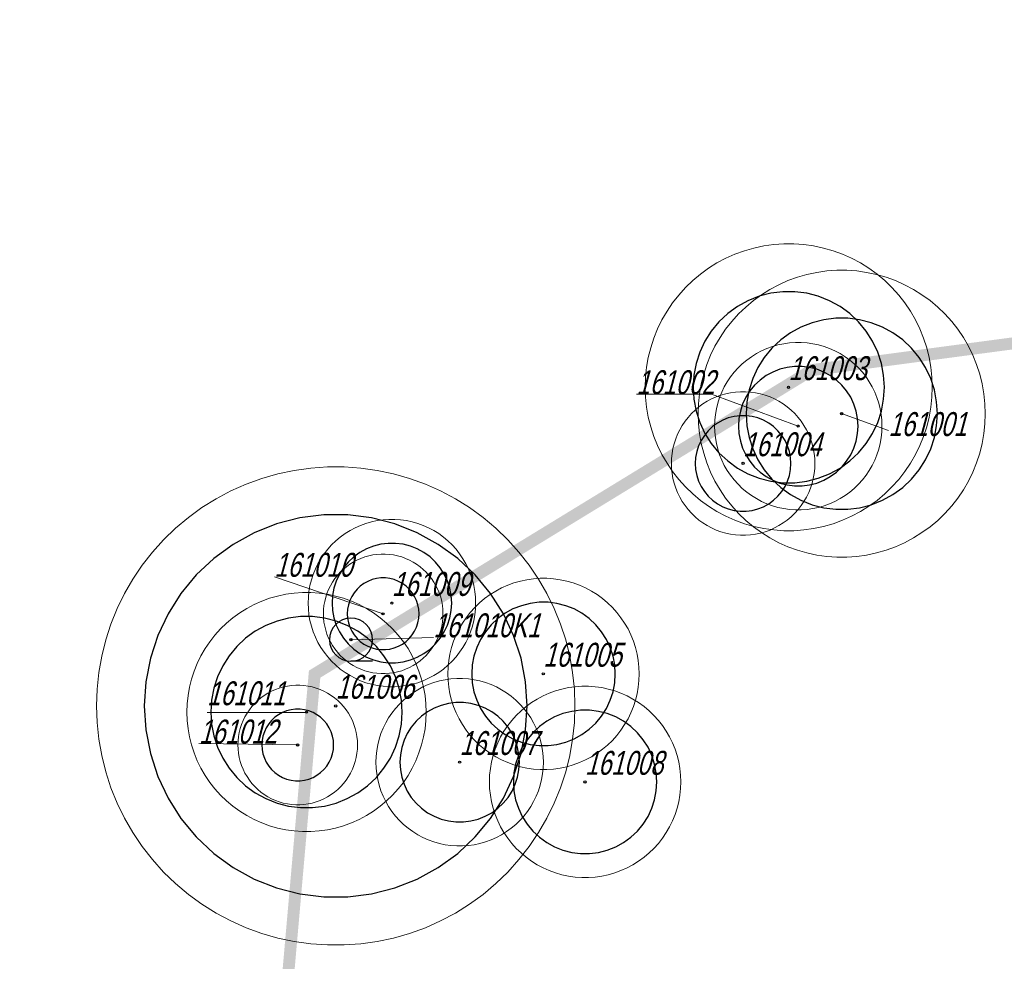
# Model space of a CAD drawing. Header units: metres. Extents: x 7419449 to 7420144, y 5549519 to 5549653.
# Tile 40 of 67: x 7419450 to 7419491, y 5549605 to 5549645. Entities that reach past the tile are written whole.
import ezdxf
from ezdxf.enums import TextEntityAlignment as Align
from ezdxf.lldxf.tags import DXFTag

# ---------------------------------------------------------------- set-up
doc = ezdxf.new("R2010")
doc.units = ezdxf.units.M
doc.layers.add('_4_GRANICA_OPRACOWANIA', color=146, linetype='2', lineweight=53, transparency=0.2)
doc.layers.add('_4_korony', color=7, linetype='Continuous', lineweight=25, true_color=0x7aa300)
for name, color, linetype, lineweight in [('_4_krzewy istniejące', 86, 'Continuous', 30), ('_4_NUMERY_PIKIET', 7, 'Continuous', 15), ('_4_SOD', 30, 'Continuous', 20)]:
    doc.layers.add(name, color=color, linetype=linetype, lineweight=lineweight)
doc.layers.add('_4_PUNKT_INWENTARYZACYJNY', color=7, linetype='Continuous')
doc.styles.add('STANDARD-Working1250', font='arial.ttf', dxfattribs={"height": 2.5})
tags = doc.linetypes.add('2', pattern=[0.9, 0.6, -0.3]).pattern_tags.tags
tags[6:7] = [DXFTag(74, 4), DXFTag(75, 0), DXFTag(340, '0'), DXFTag(46, 1.0), DXFTag(50, 0.0), DXFTag(44, 0.0), DXFTag(45, 0.0)]
tags[4:5] = [DXFTag(74, 4), DXFTag(75, 0), DXFTag(340, '0'), DXFTag(46, 1.0), DXFTag(50, 0.0), DXFTag(44, 0.0), DXFTag(45, 0.0)]

# ---------------------------------------------------------------- blocks, each defined once
blk = doc.blocks.new('A$C38776EB9')
at = {"linetype": 'Continuous', "transparency": 33554623}
blk.add_line((-0.525, -0.525), (0, -0.525), dxfattribs=at)
blk.add_circle((0, 0), 0.525, dxfattribs=at)

msp = doc.modelspace()

# ---------------------------------------------------------------- linework, layer by layer
at = {"layer": '_4_GRANICA_OPRACOWANIA', "lineweight": 30, "ltscale": 3, "const_width": 0.5}
msp.add_lwpolyline([(7419450.062, 5549530.83), (7419458.91, 5549530.45), (7419461.94, 5549530.29), (7419468.08, 5549529.97), (7419483.43, 5549529.18), (7419523.94, 5549526.59), (7419538.19, 5549526.4), (7419548.95, 5549525.8), (7419576.9, 5549524.47), (7419583.97, 5549584.15), (7419584.48, 5549588.54), (7419590.93, 5549644.33), (7419562.5, 5549640.55), (7419487.71, 5549630.61), (7419482.9, 5549629.97), (7419478.25, 5549627.12), (7419462.12, 5549617.26), (7419459.99, 5549593.07), (7419450.09, 5549531.19)], close=True, dxfattribs=at)
at = {"layer": '_4_korony', "linetype": 'Continuous', "flags": 128}
for points in [[(7419485.938, 5549629.253), (7419485.906, 5549629.754), (7419485.812, 5549630.248), (7419485.657, 5549630.725), (7419485.443, 5549631.18), (7419485.174, 5549631.604), (7419484.854, 5549631.991), (7419484.488, 5549632.335), (7419484.081, 5549632.63), (7419483.641, 5549632.872), (7419483.174, 5549633.057), (7419482.688, 5549633.182), (7419482.189, 5549633.245), (7419481.687, 5549633.245), (7419481.188, 5549633.182), (7419480.702, 5549633.057), (7419480.235, 5549632.872), (7419479.795, 5549632.63), (7419479.388, 5549632.335), (7419479.022, 5549631.991), (7419478.702, 5549631.604), (7419478.433, 5549631.18), (7419478.219, 5549630.725), (7419478.064, 5549630.248), (7419477.97, 5549629.754), (7419477.938, 5549629.253), (7419477.97, 5549628.752), (7419478.064, 5549628.258), (7419478.219, 5549627.781), (7419478.433, 5549627.326), (7419478.702, 5549626.902), (7419479.022, 5549626.515), (7419479.388, 5549626.171), (7419479.795, 5549625.876), (7419480.235, 5549625.634), (7419480.702, 5549625.449), (7419481.188, 5549625.324), (7419481.687, 5549625.261), (7419482.189, 5549625.261), (7419482.688, 5549625.324), (7419483.174, 5549625.449), (7419483.641, 5549625.634), (7419484.081, 5549625.876), (7419484.488, 5549626.171), (7419484.854, 5549626.515), (7419485.174, 5549626.902), (7419485.443, 5549627.326), (7419485.657, 5549627.781), (7419485.812, 5549628.258), (7419485.906, 5549628.752)], [(7419488.153, 5549628.148), (7419488.121, 5549628.649), (7419488.027, 5549629.143), (7419487.872, 5549629.62), (7419487.658, 5549630.075), (7419487.389, 5549630.499), (7419487.069, 5549630.886), (7419486.703, 5549631.23), (7419486.296, 5549631.525), (7419485.856, 5549631.767), (7419485.389, 5549631.952), (7419484.903, 5549632.077), (7419484.404, 5549632.14), (7419483.902, 5549632.14), (7419483.403, 5549632.077), (7419482.917, 5549631.952), (7419482.45, 5549631.767), (7419482.01, 5549631.525), (7419481.603, 5549631.23), (7419481.237, 5549630.886), (7419480.917, 5549630.499), (7419480.648, 5549630.075), (7419480.434, 5549629.62), (7419480.279, 5549629.143), (7419480.185, 5549628.649), (7419480.153, 5549628.148), (7419480.185, 5549627.647), (7419480.279, 5549627.153), (7419480.434, 5549626.676), (7419480.648, 5549626.221), (7419480.917, 5549625.797), (7419481.237, 5549625.41), (7419481.603, 5549625.066), (7419482.01, 5549624.771), (7419482.45, 5549624.529), (7419482.917, 5549624.344), (7419483.403, 5549624.219), (7419483.902, 5549624.156), (7419484.404, 5549624.156), (7419484.903, 5549624.219), (7419485.389, 5549624.344), (7419485.856, 5549624.529), (7419486.296, 5549624.771), (7419486.703, 5549625.066), (7419487.069, 5549625.41), (7419487.389, 5549625.797), (7419487.658, 5549626.221), (7419487.872, 5549626.676), (7419488.027, 5549627.153), (7419488.121, 5549627.647)], [(7419484.836, 5549627.628), (7419484.816, 5549627.941), (7419484.757, 5549628.25), (7419484.66, 5549628.548), (7419484.527, 5549628.832), (7419484.359, 5549629.097), (7419484.158, 5549629.339), (7419483.93, 5549629.554), (7419483.676, 5549629.739), (7419483.4, 5549629.89), (7419483.109, 5549630.006), (7419482.804, 5549630.084), (7419482.493, 5549630.123), (7419482.179, 5549630.123), (7419481.868, 5549630.084), (7419481.563, 5549630.006), (7419481.272, 5549629.89), (7419480.996, 5549629.739), (7419480.742, 5549629.554), (7419480.514, 5549629.339), (7419480.313, 5549629.097), (7419480.145, 5549628.832), (7419480.012, 5549628.548), (7419479.915, 5549628.25), (7419479.856, 5549627.941), (7419479.836, 5549627.628), (7419479.856, 5549627.315), (7419479.915, 5549627.006), (7419480.012, 5549626.708), (7419480.145, 5549626.424), (7419480.313, 5549626.159), (7419480.514, 5549625.917), (7419480.742, 5549625.702), (7419480.996, 5549625.517), (7419481.272, 5549625.366), (7419481.563, 5549625.25), (7419481.868, 5549625.172), (7419482.179, 5549625.133), (7419482.493, 5549625.133), (7419482.804, 5549625.172), (7419483.109, 5549625.25), (7419483.4, 5549625.366), (7419483.676, 5549625.517), (7419483.93, 5549625.702), (7419484.158, 5549625.917), (7419484.359, 5549626.159), (7419484.527, 5549626.424), (7419484.66, 5549626.708), (7419484.757, 5549627.006), (7419484.816, 5549627.315)], [(7419482.031, 5549626.067), (7419482.015, 5549626.318), (7419481.968, 5549626.564), (7419481.891, 5549626.803), (7419481.784, 5549627.031), (7419481.649, 5549627.243), (7419481.489, 5549627.436), (7419481.306, 5549627.608), (7419481.103, 5549627.756), (7419480.883, 5549627.877), (7419480.649, 5549627.969), (7419480.406, 5549628.032), (7419480.157, 5549628.063), (7419479.905, 5549628.063), (7419479.656, 5549628.032), (7419479.413, 5549627.969), (7419479.179, 5549627.877), (7419478.959, 5549627.756), (7419478.756, 5549627.608), (7419478.573, 5549627.436), (7419478.413, 5549627.243), (7419478.278, 5549627.031), (7419478.171, 5549626.803), (7419478.094, 5549626.564), (7419478.047, 5549626.318), (7419478.031, 5549626.067), (7419478.047, 5549625.816), (7419478.094, 5549625.57), (7419478.171, 5549625.331), (7419478.278, 5549625.103), (7419478.413, 5549624.891), (7419478.573, 5549624.698), (7419478.756, 5549624.526), (7419478.959, 5549624.378), (7419479.179, 5549624.257), (7419479.413, 5549624.165), (7419479.656, 5549624.102), (7419479.905, 5549624.071), (7419480.157, 5549624.071), (7419480.406, 5549624.102), (7419480.649, 5549624.165), (7419480.883, 5549624.257), (7419481.103, 5549624.378), (7419481.306, 5549624.526), (7419481.489, 5549624.698), (7419481.649, 5549624.891), (7419481.784, 5549625.103), (7419481.891, 5549625.331), (7419481.968, 5549625.57), (7419482.015, 5549625.816)], [(7419471.002, 5549615.931), (7419470.939, 5549616.934), (7419470.751, 5549617.921), (7419470.44, 5549618.876), (7419470.012, 5549619.785), (7419469.474, 5549620.633), (7419468.834, 5549621.407), (7419468.101, 5549622.095), (7419467.289, 5549622.686), (7419466.408, 5549623.17), (7419465.474, 5549623.539), (7419464.501, 5549623.789), (7419463.504, 5549623.915), (7419462.5, 5549623.915), (7419461.503, 5549623.789), (7419460.53, 5549623.539), (7419459.596, 5549623.17), (7419458.715, 5549622.686), (7419457.903, 5549622.095), (7419457.17, 5549621.407), (7419456.53, 5549620.633), (7419455.992, 5549619.785), (7419455.564, 5549618.876), (7419455.253, 5549617.921), (7419455.065, 5549616.934), (7419455.002, 5549615.931), (7419455.065, 5549614.928), (7419455.253, 5549613.941), (7419455.564, 5549612.986), (7419455.992, 5549612.077), (7419456.53, 5549611.229), (7419457.17, 5549610.455), (7419457.903, 5549609.767), (7419458.715, 5549609.176), (7419459.596, 5549608.692), (7419460.53, 5549608.323), (7419461.503, 5549608.073), (7419462.5, 5549607.947), (7419463.504, 5549607.947), (7419464.501, 5549608.073), (7419465.474, 5549608.323), (7419466.408, 5549608.692), (7419467.289, 5549609.176), (7419468.101, 5549609.767), (7419468.834, 5549610.455), (7419469.474, 5549611.229), (7419470.012, 5549612.077), (7419470.44, 5549612.986), (7419470.751, 5549613.941), (7419470.939, 5549614.928)], [(7419467.849, 5549620.231), (7419467.829, 5549620.544), (7419467.77, 5549620.853), (7419467.673, 5549621.151), (7419467.54, 5549621.435), (7419467.372, 5549621.7), (7419467.171, 5549621.942), (7419466.943, 5549622.157), (7419466.689, 5549622.342), (7419466.413, 5549622.493), (7419466.122, 5549622.609), (7419465.817, 5549622.687), (7419465.506, 5549622.726), (7419465.192, 5549622.726), (7419464.881, 5549622.687), (7419464.576, 5549622.609), (7419464.285, 5549622.493), (7419464.009, 5549622.342), (7419463.755, 5549622.157), (7419463.527, 5549621.942), (7419463.326, 5549621.7), (7419463.158, 5549621.435), (7419463.025, 5549621.151), (7419462.928, 5549620.853), (7419462.869, 5549620.544), (7419462.849, 5549620.231), (7419462.869, 5549619.918), (7419462.928, 5549619.609), (7419463.025, 5549619.311), (7419463.158, 5549619.027), (7419463.326, 5549618.762), (7419463.527, 5549618.52), (7419463.755, 5549618.305), (7419464.009, 5549618.12), (7419464.285, 5549617.969), (7419464.576, 5549617.853), (7419464.881, 5549617.775), (7419465.192, 5549617.736), (7419465.506, 5549617.736), (7419465.817, 5549617.775), (7419466.122, 5549617.853), (7419466.413, 5549617.969), (7419466.689, 5549618.12), (7419466.943, 5549618.305), (7419467.171, 5549618.52), (7419467.372, 5549618.762), (7419467.54, 5549619.027), (7419467.673, 5549619.311), (7419467.77, 5549619.609), (7419467.829, 5549619.918)], [(7419466.486, 5549619.782), (7419466.474, 5549619.97), (7419466.439, 5549620.155), (7419466.381, 5549620.334), (7419466.3, 5549620.505), (7419466.2, 5549620.664), (7419466.079, 5549620.809), (7419465.942, 5549620.938), (7419465.79, 5549621.048), (7419465.625, 5549621.139), (7419465.45, 5549621.209), (7419465.267, 5549621.255), (7419465.08, 5549621.279), (7419464.892, 5549621.279), (7419464.705, 5549621.255), (7419464.522, 5549621.209), (7419464.347, 5549621.139), (7419464.182, 5549621.048), (7419464.03, 5549620.938), (7419463.893, 5549620.809), (7419463.772, 5549620.664), (7419463.672, 5549620.505), (7419463.591, 5549620.334), (7419463.533, 5549620.155), (7419463.498, 5549619.97), (7419463.486, 5549619.782), (7419463.498, 5549619.594), (7419463.533, 5549619.409), (7419463.591, 5549619.23), (7419463.672, 5549619.059), (7419463.772, 5549618.9), (7419463.893, 5549618.755), (7419464.03, 5549618.626), (7419464.182, 5549618.516), (7419464.347, 5549618.425), (7419464.522, 5549618.355), (7419464.705, 5549618.309), (7419464.892, 5549618.285), (7419465.08, 5549618.285), (7419465.267, 5549618.309), (7419465.45, 5549618.355), (7419465.625, 5549618.425), (7419465.79, 5549618.516), (7419465.942, 5549618.626), (7419466.079, 5549618.755), (7419466.2, 5549618.9), (7419466.3, 5549619.059), (7419466.381, 5549619.23), (7419466.439, 5549619.409), (7419466.474, 5549619.594)], [(7419474.688, 5549617.269), (7419474.664, 5549617.645), (7419474.594, 5549618.015), (7419474.477, 5549618.373), (7419474.317, 5549618.714), (7419474.115, 5549619.032), (7419473.875, 5549619.323), (7419473.6, 5549619.581), (7419473.295, 5549619.802), (7419472.965, 5549619.983), (7419472.615, 5549620.122), (7419472.25, 5549620.216), (7419471.876, 5549620.263), (7419471.5, 5549620.263), (7419471.126, 5549620.216), (7419470.761, 5549620.122), (7419470.411, 5549619.983), (7419470.081, 5549619.802), (7419469.776, 5549619.581), (7419469.501, 5549619.323), (7419469.261, 5549619.032), (7419469.059, 5549618.714), (7419468.899, 5549618.373), (7419468.782, 5549618.015), (7419468.712, 5549617.645), (7419468.688, 5549617.269), (7419468.712, 5549616.893), (7419468.782, 5549616.523), (7419468.899, 5549616.165), (7419469.059, 5549615.824), (7419469.261, 5549615.506), (7419469.501, 5549615.215), (7419469.776, 5549614.957), (7419470.081, 5549614.736), (7419470.411, 5549614.555), (7419470.761, 5549614.416), (7419471.126, 5549614.322), (7419471.5, 5549614.275), (7419471.876, 5549614.275), (7419472.25, 5549614.322), (7419472.615, 5549614.416), (7419472.965, 5549614.555), (7419473.295, 5549614.736), (7419473.6, 5549614.957), (7419473.875, 5549615.215), (7419474.115, 5549615.506), (7419474.317, 5549615.824), (7419474.477, 5549616.165), (7419474.594, 5549616.523), (7419474.664, 5549616.893)], [(7419465.784, 5549615.675), (7419465.752, 5549616.176), (7419465.658, 5549616.67), (7419465.503, 5549617.147), (7419465.289, 5549617.602), (7419465.02, 5549618.026), (7419464.7, 5549618.413), (7419464.334, 5549618.757), (7419463.927, 5549619.052), (7419463.487, 5549619.294), (7419463.02, 5549619.479), (7419462.534, 5549619.604), (7419462.035, 5549619.667), (7419461.533, 5549619.667), (7419461.034, 5549619.604), (7419460.548, 5549619.479), (7419460.081, 5549619.294), (7419459.641, 5549619.052), (7419459.234, 5549618.757), (7419458.868, 5549618.413), (7419458.548, 5549618.026), (7419458.279, 5549617.602), (7419458.065, 5549617.147), (7419457.91, 5549616.67), (7419457.816, 5549616.176), (7419457.784, 5549615.675), (7419457.816, 5549615.174), (7419457.91, 5549614.68), (7419458.065, 5549614.203), (7419458.279, 5549613.748), (7419458.548, 5549613.324), (7419458.868, 5549612.937), (7419459.234, 5549612.593), (7419459.641, 5549612.298), (7419460.081, 5549612.056), (7419460.548, 5549611.871), (7419461.034, 5549611.746), (7419461.533, 5549611.683), (7419462.035, 5549611.683), (7419462.534, 5549611.746), (7419463.02, 5549611.871), (7419463.487, 5549612.056), (7419463.927, 5549612.298), (7419464.334, 5549612.593), (7419464.7, 5549612.937), (7419465.02, 5549613.324), (7419465.289, 5549613.748), (7419465.503, 5549614.203), (7419465.658, 5549614.68), (7419465.752, 5549615.174)], [(7419462.915, 5549614.298), (7419462.903, 5549614.486), (7419462.868, 5549614.671), (7419462.81, 5549614.85), (7419462.729, 5549615.021), (7419462.629, 5549615.18), (7419462.508, 5549615.325), (7419462.371, 5549615.454), (7419462.219, 5549615.564), (7419462.054, 5549615.655), (7419461.879, 5549615.725), (7419461.696, 5549615.771), (7419461.509, 5549615.795), (7419461.321, 5549615.795), (7419461.134, 5549615.771), (7419460.951, 5549615.725), (7419460.776, 5549615.655), (7419460.611, 5549615.564), (7419460.459, 5549615.454), (7419460.322, 5549615.325), (7419460.201, 5549615.18), (7419460.101, 5549615.021), (7419460.02, 5549614.85), (7419459.962, 5549614.671), (7419459.927, 5549614.486), (7419459.915, 5549614.298), (7419459.927, 5549614.11), (7419459.962, 5549613.925), (7419460.02, 5549613.746), (7419460.101, 5549613.575), (7419460.201, 5549613.416), (7419460.322, 5549613.271), (7419460.459, 5549613.142), (7419460.611, 5549613.032), (7419460.776, 5549612.941), (7419460.951, 5549612.871), (7419461.134, 5549612.825), (7419461.321, 5549612.801), (7419461.509, 5549612.801), (7419461.696, 5549612.825), (7419461.879, 5549612.871), (7419462.054, 5549612.941), (7419462.219, 5549613.032), (7419462.371, 5549613.142), (7419462.508, 5549613.271), (7419462.629, 5549613.416), (7419462.729, 5549613.575), (7419462.81, 5549613.746), (7419462.868, 5549613.925), (7419462.903, 5549614.11)], [(7419470.683, 5549613.577), (7419470.663, 5549613.89), (7419470.604, 5549614.199), (7419470.507, 5549614.497), (7419470.374, 5549614.781), (7419470.206, 5549615.046), (7419470.005, 5549615.288), (7419469.777, 5549615.503), (7419469.523, 5549615.688), (7419469.247, 5549615.839), (7419468.956, 5549615.955), (7419468.651, 5549616.033), (7419468.34, 5549616.072), (7419468.026, 5549616.072), (7419467.715, 5549616.033), (7419467.41, 5549615.955), (7419467.119, 5549615.839), (7419466.843, 5549615.688), (7419466.589, 5549615.503), (7419466.361, 5549615.288), (7419466.16, 5549615.046), (7419465.992, 5549614.781), (7419465.859, 5549614.497), (7419465.762, 5549614.199), (7419465.703, 5549613.89), (7419465.683, 5549613.577), (7419465.703, 5549613.264), (7419465.762, 5549612.955), (7419465.859, 5549612.657), (7419465.992, 5549612.373), (7419466.16, 5549612.108), (7419466.361, 5549611.866), (7419466.589, 5549611.651), (7419466.843, 5549611.466), (7419467.119, 5549611.315), (7419467.41, 5549611.199), (7419467.715, 5549611.121), (7419468.026, 5549611.082), (7419468.34, 5549611.082), (7419468.651, 5549611.121), (7419468.956, 5549611.199), (7419469.247, 5549611.315), (7419469.523, 5549611.466), (7419469.777, 5549611.651), (7419470.005, 5549611.866), (7419470.206, 5549612.108), (7419470.374, 5549612.373), (7419470.507, 5549612.657), (7419470.604, 5549612.955), (7419470.663, 5549613.264)], [(7419476.427, 5549612.755), (7419476.403, 5549613.131), (7419476.333, 5549613.501), (7419476.216, 5549613.859), (7419476.056, 5549614.2), (7419475.854, 5549614.518), (7419475.614, 5549614.809), (7419475.339, 5549615.067), (7419475.034, 5549615.288), (7419474.704, 5549615.469), (7419474.354, 5549615.608), (7419473.989, 5549615.702), (7419473.615, 5549615.749), (7419473.239, 5549615.749), (7419472.865, 5549615.702), (7419472.5, 5549615.608), (7419472.15, 5549615.469), (7419471.82, 5549615.288), (7419471.515, 5549615.067), (7419471.24, 5549614.809), (7419471, 5549614.518), (7419470.798, 5549614.2), (7419470.638, 5549613.859), (7419470.521, 5549613.501), (7419470.451, 5549613.131), (7419470.427, 5549612.755), (7419470.451, 5549612.379), (7419470.521, 5549612.009), (7419470.638, 5549611.651), (7419470.798, 5549611.31), (7419471, 5549610.992), (7419471.24, 5549610.701), (7419471.515, 5549610.443), (7419471.82, 5549610.222), (7419472.15, 5549610.041), (7419472.5, 5549609.902), (7419472.865, 5549609.808), (7419473.239, 5549609.761), (7419473.615, 5549609.761), (7419473.989, 5549609.808), (7419474.354, 5549609.902), (7419474.704, 5549610.041), (7419475.034, 5549610.222), (7419475.339, 5549610.443), (7419475.614, 5549610.701), (7419475.854, 5549610.992), (7419476.056, 5549611.31), (7419476.216, 5549611.651), (7419476.333, 5549612.009), (7419476.403, 5549612.379)]]:
    msp.add_lwpolyline(points, close=True, dxfattribs=at)
at = {"layer": '_4_NUMERY_PIKIET'}
for points in [[(7419482.33, 5549627.63), (7419478.704, 5549628.967), (7419475.575, 5549628.961)], [(7419484.15, 5549628.15), (7419486.107, 5549627.44)], [(7419464.98, 5549619.78), (7419460.437, 5549621.326)], [(7419463.64, 5549618.7), (7419467.085, 5549618.796)], [(7419461.41, 5549614.3), (7419457.281, 5549614.355)]]:
    msp.add_lwpolyline(points, dxfattribs=at)
at = {"layer": '_4_NUMERY_PIKIET', "elevation": 10.12}
msp.add_lwpolyline([(7419461.78, 5549615.661), (7419457.628, 5549615.66)], dxfattribs=at)
at = {"layer": '_4_PUNKT_INWENTARYZACYJNY'}
for centre in [(7419481.93, 5549629.25), (7419484.15, 5549628.15), (7419482.33, 5549627.63), (7419480.03, 5549626.07), (7419465.35, 5549620.23), (7419464.98, 5549619.78), (7419463.64, 5549618.7), (7419471.68, 5549617.27), (7419463, 5549615.93), (7419461.78, 5549615.67), (7419461.41, 5549614.3), (7419468.18, 5549613.58), (7419473.42, 5549612.75)]:
    msp.add_circle(centre, 0.045, dxfattribs=at)
at = {"layer": '_4_SOD', "flags": 128}
for points in [[(7419487.938, 5549629.253), (7419487.923, 5549629.672), (7419487.88, 5549630.088), (7419487.807, 5549630.5), (7419487.706, 5549630.907), (7419487.576, 5549631.305), (7419487.419, 5549631.693), (7419487.236, 5549632.07), (7419487.026, 5549632.433), (7419486.792, 5549632.78), (7419486.534, 5549633.11), (7419486.254, 5549633.421), (7419485.953, 5549633.712), (7419485.632, 5549633.981), (7419485.293, 5549634.227), (7419484.938, 5549634.449), (7419484.568, 5549634.646), (7419484.186, 5549634.816), (7419483.792, 5549634.959), (7419483.39, 5549635.075), (7419482.98, 5549635.162), (7419482.565, 5549635.22), (7419482.147, 5549635.249), (7419481.729, 5549635.249), (7419481.311, 5549635.22), (7419480.896, 5549635.162), (7419480.486, 5549635.075), (7419480.084, 5549634.959), (7419479.69, 5549634.816), (7419479.308, 5549634.646), (7419478.938, 5549634.449), (7419478.583, 5549634.227), (7419478.244, 5549633.981), (7419477.923, 5549633.712), (7419477.622, 5549633.421), (7419477.342, 5549633.11), (7419477.084, 5549632.78), (7419476.85, 5549632.433), (7419476.64, 5549632.07), (7419476.457, 5549631.693), (7419476.3, 5549631.305), (7419476.17, 5549630.907), (7419476.069, 5549630.5), (7419475.996, 5549630.088), (7419475.953, 5549629.672), (7419475.938, 5549629.253), (7419475.953, 5549628.834), (7419475.996, 5549628.418), (7419476.069, 5549628.006), (7419476.17, 5549627.599), (7419476.3, 5549627.201), (7419476.457, 5549626.813), (7419476.64, 5549626.436), (7419476.85, 5549626.073), (7419477.084, 5549625.726), (7419477.342, 5549625.396), (7419477.622, 5549625.085), (7419477.923, 5549624.794), (7419478.244, 5549624.525), (7419478.583, 5549624.279), (7419478.938, 5549624.057), (7419479.308, 5549623.86), (7419479.69, 5549623.69), (7419480.084, 5549623.547), (7419480.486, 5549623.431), (7419480.896, 5549623.344), (7419481.311, 5549623.286), (7419481.729, 5549623.257), (7419482.147, 5549623.257), (7419482.565, 5549623.286), (7419482.98, 5549623.344), (7419483.39, 5549623.431), (7419483.792, 5549623.547), (7419484.186, 5549623.69), (7419484.568, 5549623.86), (7419484.938, 5549624.057), (7419485.293, 5549624.279), (7419485.632, 5549624.525), (7419485.953, 5549624.794), (7419486.254, 5549625.085), (7419486.534, 5549625.396), (7419486.792, 5549625.726), (7419487.026, 5549626.073), (7419487.236, 5549626.436), (7419487.419, 5549626.813), (7419487.576, 5549627.201), (7419487.706, 5549627.599), (7419487.807, 5549628.006), (7419487.88, 5549628.418), (7419487.923, 5549628.834)], [(7419490.153, 5549628.148), (7419490.138, 5549628.567), (7419490.095, 5549628.983), (7419490.022, 5549629.395), (7419489.921, 5549629.802), (7419489.791, 5549630.2), (7419489.634, 5549630.588), (7419489.451, 5549630.965), (7419489.241, 5549631.328), (7419489.007, 5549631.675), (7419488.749, 5549632.005), (7419488.469, 5549632.316), (7419488.168, 5549632.607), (7419487.847, 5549632.876), (7419487.508, 5549633.122), (7419487.153, 5549633.344), (7419486.783, 5549633.541), (7419486.401, 5549633.711), (7419486.007, 5549633.854), (7419485.605, 5549633.97), (7419485.195, 5549634.057), (7419484.78, 5549634.115), (7419484.362, 5549634.144), (7419483.944, 5549634.144), (7419483.526, 5549634.115), (7419483.111, 5549634.057), (7419482.701, 5549633.97), (7419482.299, 5549633.854), (7419481.905, 5549633.711), (7419481.523, 5549633.541), (7419481.153, 5549633.344), (7419480.798, 5549633.122), (7419480.459, 5549632.876), (7419480.138, 5549632.607), (7419479.837, 5549632.316), (7419479.557, 5549632.005), (7419479.299, 5549631.675), (7419479.065, 5549631.328), (7419478.855, 5549630.965), (7419478.672, 5549630.588), (7419478.515, 5549630.2), (7419478.385, 5549629.802), (7419478.284, 5549629.395), (7419478.211, 5549628.983), (7419478.168, 5549628.567), (7419478.153, 5549628.148), (7419478.168, 5549627.729), (7419478.211, 5549627.313), (7419478.284, 5549626.901), (7419478.385, 5549626.494), (7419478.515, 5549626.096), (7419478.672, 5549625.708), (7419478.855, 5549625.331), (7419479.065, 5549624.968), (7419479.299, 5549624.621), (7419479.557, 5549624.291), (7419479.837, 5549623.98), (7419480.138, 5549623.689), (7419480.459, 5549623.42), (7419480.798, 5549623.174), (7419481.153, 5549622.952), (7419481.523, 5549622.755), (7419481.905, 5549622.585), (7419482.299, 5549622.442), (7419482.701, 5549622.326), (7419483.111, 5549622.239), (7419483.526, 5549622.181), (7419483.944, 5549622.152), (7419484.362, 5549622.152), (7419484.78, 5549622.181), (7419485.195, 5549622.239), (7419485.605, 5549622.326), (7419486.007, 5549622.442), (7419486.401, 5549622.585), (7419486.783, 5549622.755), (7419487.153, 5549622.952), (7419487.508, 5549623.174), (7419487.847, 5549623.42), (7419488.168, 5549623.689), (7419488.469, 5549623.98), (7419488.749, 5549624.291), (7419489.007, 5549624.621), (7419489.241, 5549624.968), (7419489.451, 5549625.331), (7419489.634, 5549625.708), (7419489.791, 5549626.096), (7419489.921, 5549626.494), (7419490.022, 5549626.901), (7419490.095, 5549627.313), (7419490.138, 5549627.729)], [(7419485.836, 5549627.628), (7419485.827, 5549627.872), (7419485.802, 5549628.115), (7419485.76, 5549628.356), (7419485.7, 5549628.593), (7419485.625, 5549628.825), (7419485.533, 5549629.052), (7419485.426, 5549629.271), (7419485.304, 5549629.483), (7419485.168, 5549629.685), (7419485.017, 5549629.878), (7419484.854, 5549630.059), (7419484.678, 5549630.229), (7419484.491, 5549630.386), (7419484.293, 5549630.53), (7419484.086, 5549630.659), (7419483.87, 5549630.774), (7419483.647, 5549630.873), (7419483.418, 5549630.957), (7419483.183, 5549631.024), (7419482.944, 5549631.075), (7419482.702, 5549631.109), (7419482.458, 5549631.126), (7419482.214, 5549631.126), (7419481.97, 5549631.109), (7419481.728, 5549631.075), (7419481.489, 5549631.024), (7419481.254, 5549630.957), (7419481.025, 5549630.873), (7419480.802, 5549630.774), (7419480.586, 5549630.659), (7419480.379, 5549630.53), (7419480.181, 5549630.386), (7419479.994, 5549630.229), (7419479.818, 5549630.059), (7419479.655, 5549629.878), (7419479.504, 5549629.685), (7419479.368, 5549629.483), (7419479.246, 5549629.271), (7419479.139, 5549629.052), (7419479.047, 5549628.825), (7419478.972, 5549628.593), (7419478.912, 5549628.356), (7419478.87, 5549628.115), (7419478.845, 5549627.872), (7419478.836, 5549627.628), (7419478.845, 5549627.384), (7419478.87, 5549627.141), (7419478.912, 5549626.9), (7419478.972, 5549626.663), (7419479.047, 5549626.431), (7419479.139, 5549626.204), (7419479.246, 5549625.985), (7419479.368, 5549625.773), (7419479.504, 5549625.571), (7419479.655, 5549625.378), (7419479.818, 5549625.197), (7419479.994, 5549625.027), (7419480.181, 5549624.87), (7419480.379, 5549624.726), (7419480.586, 5549624.597), (7419480.802, 5549624.482), (7419481.025, 5549624.383), (7419481.254, 5549624.299), (7419481.489, 5549624.232), (7419481.728, 5549624.181), (7419481.97, 5549624.147), (7419482.214, 5549624.13), (7419482.458, 5549624.13), (7419482.702, 5549624.147), (7419482.944, 5549624.181), (7419483.183, 5549624.232), (7419483.418, 5549624.299), (7419483.647, 5549624.383), (7419483.87, 5549624.482), (7419484.086, 5549624.597), (7419484.293, 5549624.726), (7419484.491, 5549624.87), (7419484.678, 5549625.027), (7419484.854, 5549625.197), (7419485.017, 5549625.378), (7419485.168, 5549625.571), (7419485.304, 5549625.773), (7419485.426, 5549625.985), (7419485.533, 5549626.204), (7419485.625, 5549626.431), (7419485.7, 5549626.663), (7419485.76, 5549626.9), (7419485.802, 5549627.141), (7419485.827, 5549627.384)], [(7419483.031, 5549626.067), (7419483.024, 5549626.276), (7419483.002, 5549626.485), (7419482.965, 5549626.691), (7419482.915, 5549626.894), (7419482.85, 5549627.093), (7419482.772, 5549627.287), (7419482.68, 5549627.475), (7419482.575, 5549627.657), (7419482.458, 5549627.83), (7419482.329, 5549627.995), (7419482.189, 5549628.151), (7419482.038, 5549628.296), (7419481.878, 5549628.431), (7419481.709, 5549628.554), (7419481.531, 5549628.665), (7419481.346, 5549628.763), (7419481.155, 5549628.849), (7419480.958, 5549628.92), (7419480.757, 5549628.978), (7419480.552, 5549629.021), (7419480.345, 5549629.051), (7419480.136, 5549629.065), (7419479.926, 5549629.065), (7419479.717, 5549629.051), (7419479.51, 5549629.021), (7419479.305, 5549628.978), (7419479.104, 5549628.92), (7419478.907, 5549628.849), (7419478.716, 5549628.763), (7419478.531, 5549628.665), (7419478.353, 5549628.554), (7419478.184, 5549628.431), (7419478.024, 5549628.296), (7419477.873, 5549628.151), (7419477.733, 5549627.995), (7419477.604, 5549627.83), (7419477.487, 5549627.657), (7419477.382, 5549627.475), (7419477.29, 5549627.287), (7419477.212, 5549627.093), (7419477.147, 5549626.894), (7419477.097, 5549626.691), (7419477.06, 5549626.485), (7419477.038, 5549626.276), (7419477.031, 5549626.067), (7419477.038, 5549625.858), (7419477.06, 5549625.649), (7419477.097, 5549625.443), (7419477.147, 5549625.24), (7419477.212, 5549625.041), (7419477.29, 5549624.847), (7419477.382, 5549624.659), (7419477.487, 5549624.477), (7419477.604, 5549624.304), (7419477.733, 5549624.139), (7419477.873, 5549623.983), (7419478.024, 5549623.838), (7419478.184, 5549623.703), (7419478.353, 5549623.58), (7419478.531, 5549623.469), (7419478.716, 5549623.371), (7419478.907, 5549623.285), (7419479.104, 5549623.214), (7419479.305, 5549623.156), (7419479.51, 5549623.113), (7419479.717, 5549623.083), (7419479.926, 5549623.069), (7419480.136, 5549623.069), (7419480.345, 5549623.083), (7419480.552, 5549623.113), (7419480.757, 5549623.156), (7419480.958, 5549623.214), (7419481.155, 5549623.285), (7419481.346, 5549623.371), (7419481.531, 5549623.469), (7419481.709, 5549623.58), (7419481.878, 5549623.703), (7419482.038, 5549623.838), (7419482.189, 5549623.983), (7419482.329, 5549624.139), (7419482.458, 5549624.304), (7419482.575, 5549624.477), (7419482.68, 5549624.659), (7419482.772, 5549624.847), (7419482.85, 5549625.041), (7419482.915, 5549625.24), (7419482.965, 5549625.443), (7419483.002, 5549625.649), (7419483.024, 5549625.858)], [(7419473.002, 5549615.931), (7419472.978, 5549616.629), (7419472.905, 5549617.323), (7419472.783, 5549618.01), (7419472.615, 5549618.687), (7419472.399, 5549619.351), (7419472.137, 5549619.998), (7419471.831, 5549620.626), (7419471.482, 5549621.23), (7419471.092, 5549621.809), (7419470.662, 5549622.359), (7419470.195, 5549622.878), (7419469.693, 5549623.362), (7419469.159, 5549623.811), (7419468.594, 5549624.221), (7419468.002, 5549624.591), (7419467.386, 5549624.919), (7419466.748, 5549625.203), (7419466.092, 5549625.442), (7419465.421, 5549625.634), (7419464.738, 5549625.779), (7419464.047, 5549625.876), (7419463.351, 5549625.925), (7419462.653, 5549625.925), (7419461.957, 5549625.876), (7419461.266, 5549625.779), (7419460.583, 5549625.634), (7419459.912, 5549625.442), (7419459.256, 5549625.203), (7419458.618, 5549624.919), (7419458.002, 5549624.591), (7419457.41, 5549624.221), (7419456.845, 5549623.811), (7419456.311, 5549623.362), (7419455.809, 5549622.878), (7419455.342, 5549622.359), (7419454.912, 5549621.809), (7419454.522, 5549621.23), (7419454.173, 5549620.626), (7419453.867, 5549619.998), (7419453.605, 5549619.351), (7419453.389, 5549618.687), (7419453.221, 5549618.01), (7419453.099, 5549617.323), (7419453.026, 5549616.629), (7419453.002, 5549615.931), (7419453.026, 5549615.233), (7419453.099, 5549614.539), (7419453.221, 5549613.852), (7419453.389, 5549613.175), (7419453.605, 5549612.511), (7419453.867, 5549611.864), (7419454.173, 5549611.236), (7419454.522, 5549610.632), (7419454.912, 5549610.053), (7419455.342, 5549609.503), (7419455.809, 5549608.984), (7419456.311, 5549608.5), (7419456.845, 5549608.051), (7419457.41, 5549607.641), (7419458.002, 5549607.271), (7419458.618, 5549606.943), (7419459.256, 5549606.659), (7419459.912, 5549606.42), (7419460.583, 5549606.228), (7419461.266, 5549606.083), (7419461.957, 5549605.986), (7419462.653, 5549605.937), (7419463.351, 5549605.937), (7419464.047, 5549605.986), (7419464.738, 5549606.083), (7419465.421, 5549606.228), (7419466.092, 5549606.42), (7419466.748, 5549606.659), (7419467.386, 5549606.943), (7419468.002, 5549607.271), (7419468.594, 5549607.641), (7419469.159, 5549608.051), (7419469.693, 5549608.5), (7419470.195, 5549608.984), (7419470.662, 5549609.503), (7419471.092, 5549610.053), (7419471.482, 5549610.632), (7419471.831, 5549611.236), (7419472.137, 5549611.864), (7419472.399, 5549612.511), (7419472.615, 5549613.175), (7419472.783, 5549613.852), (7419472.905, 5549614.539), (7419472.978, 5549615.233)], [(7419468.849, 5549620.231), (7419468.84, 5549620.475), (7419468.815, 5549620.718), (7419468.773, 5549620.959), (7419468.713, 5549621.196), (7419468.638, 5549621.428), (7419468.546, 5549621.655), (7419468.439, 5549621.874), (7419468.317, 5549622.086), (7419468.181, 5549622.288), (7419468.03, 5549622.481), (7419467.867, 5549622.662), (7419467.691, 5549622.832), (7419467.504, 5549622.989), (7419467.306, 5549623.133), (7419467.099, 5549623.262), (7419466.883, 5549623.377), (7419466.66, 5549623.476), (7419466.431, 5549623.56), (7419466.196, 5549623.627), (7419465.957, 5549623.678), (7419465.715, 5549623.712), (7419465.471, 5549623.729), (7419465.227, 5549623.729), (7419464.983, 5549623.712), (7419464.741, 5549623.678), (7419464.502, 5549623.627), (7419464.267, 5549623.56), (7419464.038, 5549623.476), (7419463.815, 5549623.377), (7419463.599, 5549623.262), (7419463.392, 5549623.133), (7419463.194, 5549622.989), (7419463.007, 5549622.832), (7419462.831, 5549622.662), (7419462.668, 5549622.481), (7419462.517, 5549622.288), (7419462.381, 5549622.086), (7419462.259, 5549621.874), (7419462.152, 5549621.655), (7419462.06, 5549621.428), (7419461.985, 5549621.196), (7419461.925, 5549620.959), (7419461.883, 5549620.718), (7419461.858, 5549620.475), (7419461.849, 5549620.231), (7419461.858, 5549619.987), (7419461.883, 5549619.744), (7419461.925, 5549619.503), (7419461.985, 5549619.266), (7419462.06, 5549619.034), (7419462.152, 5549618.807), (7419462.259, 5549618.588), (7419462.381, 5549618.376), (7419462.517, 5549618.174), (7419462.668, 5549617.981), (7419462.831, 5549617.8), (7419463.007, 5549617.63), (7419463.194, 5549617.473), (7419463.392, 5549617.329), (7419463.599, 5549617.2), (7419463.815, 5549617.085), (7419464.038, 5549616.986), (7419464.267, 5549616.902), (7419464.502, 5549616.835), (7419464.741, 5549616.784), (7419464.983, 5549616.75), (7419465.227, 5549616.733), (7419465.471, 5549616.733), (7419465.715, 5549616.75), (7419465.957, 5549616.784), (7419466.196, 5549616.835), (7419466.431, 5549616.902), (7419466.66, 5549616.986), (7419466.883, 5549617.085), (7419467.099, 5549617.2), (7419467.306, 5549617.329), (7419467.504, 5549617.473), (7419467.691, 5549617.63), (7419467.867, 5549617.8), (7419468.03, 5549617.981), (7419468.181, 5549618.174), (7419468.317, 5549618.376), (7419468.439, 5549618.588), (7419468.546, 5549618.807), (7419468.638, 5549619.034), (7419468.713, 5549619.266), (7419468.773, 5549619.503), (7419468.815, 5549619.744), (7419468.84, 5549619.987)], [(7419467.486, 5549619.782), (7419467.48, 5549619.956), (7419467.462, 5549620.13), (7419467.431, 5549620.302), (7419467.389, 5549620.471), (7419467.335, 5549620.637), (7419467.27, 5549620.799), (7419467.193, 5549620.956), (7419467.106, 5549621.107), (7419467.009, 5549621.251), (7419466.901, 5549621.389), (7419466.784, 5549621.519), (7419466.659, 5549621.64), (7419466.525, 5549621.752), (7419466.384, 5549621.855), (7419466.236, 5549621.947), (7419466.082, 5549622.029), (7419465.923, 5549622.1), (7419465.759, 5549622.16), (7419465.591, 5549622.208), (7419465.42, 5549622.244), (7419465.247, 5549622.268), (7419465.073, 5549622.28), (7419464.899, 5549622.28), (7419464.725, 5549622.268), (7419464.552, 5549622.244), (7419464.381, 5549622.208), (7419464.213, 5549622.16), (7419464.049, 5549622.1), (7419463.89, 5549622.029), (7419463.736, 5549621.947), (7419463.588, 5549621.855), (7419463.447, 5549621.752), (7419463.313, 5549621.64), (7419463.188, 5549621.519), (7419463.071, 5549621.389), (7419462.963, 5549621.251), (7419462.866, 5549621.107), (7419462.779, 5549620.956), (7419462.702, 5549620.799), (7419462.637, 5549620.637), (7419462.583, 5549620.471), (7419462.541, 5549620.302), (7419462.51, 5549620.13), (7419462.492, 5549619.956), (7419462.486, 5549619.782), (7419462.492, 5549619.608), (7419462.51, 5549619.434), (7419462.541, 5549619.262), (7419462.583, 5549619.093), (7419462.637, 5549618.927), (7419462.702, 5549618.765), (7419462.779, 5549618.608), (7419462.866, 5549618.457), (7419462.963, 5549618.313), (7419463.071, 5549618.175), (7419463.188, 5549618.045), (7419463.313, 5549617.924), (7419463.447, 5549617.812), (7419463.588, 5549617.709), (7419463.736, 5549617.617), (7419463.89, 5549617.535), (7419464.049, 5549617.464), (7419464.213, 5549617.404), (7419464.381, 5549617.356), (7419464.552, 5549617.32), (7419464.725, 5549617.296), (7419464.899, 5549617.284), (7419465.073, 5549617.284), (7419465.247, 5549617.296), (7419465.42, 5549617.32), (7419465.591, 5549617.356), (7419465.759, 5549617.404), (7419465.923, 5549617.464), (7419466.082, 5549617.535), (7419466.236, 5549617.617), (7419466.384, 5549617.709), (7419466.525, 5549617.812), (7419466.659, 5549617.924), (7419466.784, 5549618.045), (7419466.901, 5549618.175), (7419467.009, 5549618.313), (7419467.106, 5549618.457), (7419467.193, 5549618.608), (7419467.27, 5549618.765), (7419467.335, 5549618.927), (7419467.389, 5549619.093), (7419467.431, 5549619.262), (7419467.462, 5549619.434), (7419467.48, 5549619.608)], [(7419475.688, 5549617.269), (7419475.678, 5549617.548), (7419475.649, 5549617.826), (7419475.601, 5549618.101), (7419475.533, 5549618.372), (7419475.447, 5549618.637), (7419475.342, 5549618.896), (7419475.22, 5549619.147), (7419475.08, 5549619.389), (7419474.924, 5549619.62), (7419474.752, 5549619.84), (7419474.565, 5549620.048), (7419474.365, 5549620.242), (7419474.151, 5549620.421), (7419473.925, 5549620.585), (7419473.688, 5549620.733), (7419473.441, 5549620.864), (7419473.186, 5549620.978), (7419472.924, 5549621.073), (7419472.656, 5549621.15), (7419472.383, 5549621.208), (7419472.106, 5549621.247), (7419471.828, 5549621.267), (7419471.548, 5549621.267), (7419471.27, 5549621.247), (7419470.993, 5549621.208), (7419470.72, 5549621.15), (7419470.452, 5549621.073), (7419470.19, 5549620.978), (7419469.935, 5549620.864), (7419469.688, 5549620.733), (7419469.451, 5549620.585), (7419469.225, 5549620.421), (7419469.011, 5549620.242), (7419468.811, 5549620.048), (7419468.624, 5549619.84), (7419468.452, 5549619.62), (7419468.296, 5549619.389), (7419468.156, 5549619.147), (7419468.034, 5549618.896), (7419467.929, 5549618.637), (7419467.843, 5549618.372), (7419467.775, 5549618.101), (7419467.727, 5549617.826), (7419467.698, 5549617.548), (7419467.688, 5549617.269), (7419467.698, 5549616.99), (7419467.727, 5549616.712), (7419467.775, 5549616.437), (7419467.843, 5549616.166), (7419467.929, 5549615.901), (7419468.034, 5549615.642), (7419468.156, 5549615.391), (7419468.296, 5549615.149), (7419468.452, 5549614.918), (7419468.624, 5549614.698), (7419468.811, 5549614.49), (7419469.011, 5549614.296), (7419469.225, 5549614.117), (7419469.451, 5549613.953), (7419469.688, 5549613.805), (7419469.935, 5549613.674), (7419470.19, 5549613.56), (7419470.452, 5549613.465), (7419470.72, 5549613.388), (7419470.993, 5549613.33), (7419471.27, 5549613.291), (7419471.548, 5549613.271), (7419471.828, 5549613.271), (7419472.106, 5549613.291), (7419472.383, 5549613.33), (7419472.656, 5549613.388), (7419472.924, 5549613.465), (7419473.186, 5549613.56), (7419473.441, 5549613.674), (7419473.688, 5549613.805), (7419473.925, 5549613.953), (7419474.151, 5549614.117), (7419474.365, 5549614.296), (7419474.565, 5549614.49), (7419474.752, 5549614.698), (7419474.924, 5549614.918), (7419475.08, 5549615.149), (7419475.22, 5549615.391), (7419475.342, 5549615.642), (7419475.447, 5549615.901), (7419475.533, 5549616.166), (7419475.601, 5549616.437), (7419475.649, 5549616.712), (7419475.678, 5549616.99)], [(7419466.784, 5549615.675), (7419466.772, 5549616.024), (7419466.735, 5549616.371), (7419466.675, 5549616.715), (7419466.59, 5549617.053), (7419466.482, 5549617.385), (7419466.352, 5549617.709), (7419466.199, 5549618.022), (7419466.024, 5549618.325), (7419465.829, 5549618.614), (7419465.614, 5549618.889), (7419465.381, 5549619.148), (7419465.13, 5549619.391), (7419464.862, 5549619.615), (7419464.58, 5549619.82), (7419464.284, 5549620.005), (7419463.976, 5549620.169), (7419463.657, 5549620.311), (7419463.329, 5549620.43), (7419462.994, 5549620.526), (7419462.652, 5549620.599), (7419462.307, 5549620.648), (7419461.958, 5549620.672), (7419461.61, 5549620.672), (7419461.261, 5549620.648), (7419460.916, 5549620.599), (7419460.574, 5549620.526), (7419460.239, 5549620.43), (7419459.911, 5549620.311), (7419459.592, 5549620.169), (7419459.284, 5549620.005), (7419458.988, 5549619.82), (7419458.706, 5549619.615), (7419458.438, 5549619.391), (7419458.187, 5549619.148), (7419457.954, 5549618.889), (7419457.739, 5549618.614), (7419457.544, 5549618.325), (7419457.369, 5549618.022), (7419457.216, 5549617.709), (7419457.086, 5549617.385), (7419456.978, 5549617.053), (7419456.893, 5549616.715), (7419456.833, 5549616.371), (7419456.796, 5549616.024), (7419456.784, 5549615.675), (7419456.796, 5549615.326), (7419456.833, 5549614.979), (7419456.893, 5549614.635), (7419456.978, 5549614.297), (7419457.086, 5549613.965), (7419457.216, 5549613.641), (7419457.369, 5549613.328), (7419457.544, 5549613.025), (7419457.739, 5549612.736), (7419457.954, 5549612.461), (7419458.187, 5549612.202), (7419458.438, 5549611.959), (7419458.706, 5549611.735), (7419458.988, 5549611.53), (7419459.284, 5549611.345), (7419459.592, 5549611.181), (7419459.911, 5549611.039), (7419460.239, 5549610.92), (7419460.574, 5549610.824), (7419460.916, 5549610.751), (7419461.261, 5549610.702), (7419461.61, 5549610.678), (7419461.958, 5549610.678), (7419462.307, 5549610.702), (7419462.652, 5549610.751), (7419462.994, 5549610.824), (7419463.329, 5549610.92), (7419463.657, 5549611.039), (7419463.976, 5549611.181), (7419464.284, 5549611.345), (7419464.58, 5549611.53), (7419464.862, 5549611.735), (7419465.13, 5549611.959), (7419465.381, 5549612.202), (7419465.614, 5549612.461), (7419465.829, 5549612.736), (7419466.024, 5549613.025), (7419466.199, 5549613.328), (7419466.352, 5549613.641), (7419466.482, 5549613.965), (7419466.59, 5549614.297), (7419466.675, 5549614.635), (7419466.735, 5549614.979), (7419466.772, 5549615.326)], [(7419471.683, 5549613.577), (7419471.674, 5549613.821), (7419471.649, 5549614.064), (7419471.607, 5549614.305), (7419471.547, 5549614.542), (7419471.472, 5549614.774), (7419471.38, 5549615.001), (7419471.273, 5549615.22), (7419471.151, 5549615.432), (7419471.015, 5549615.634), (7419470.864, 5549615.827), (7419470.701, 5549616.008), (7419470.525, 5549616.178), (7419470.338, 5549616.335), (7419470.14, 5549616.479), (7419469.933, 5549616.608), (7419469.717, 5549616.723), (7419469.494, 5549616.822), (7419469.265, 5549616.906), (7419469.03, 5549616.973), (7419468.791, 5549617.024), (7419468.549, 5549617.058), (7419468.305, 5549617.075), (7419468.061, 5549617.075), (7419467.817, 5549617.058), (7419467.575, 5549617.024), (7419467.336, 5549616.973), (7419467.101, 5549616.906), (7419466.872, 5549616.822), (7419466.649, 5549616.723), (7419466.433, 5549616.608), (7419466.226, 5549616.479), (7419466.028, 5549616.335), (7419465.841, 5549616.178), (7419465.665, 5549616.008), (7419465.502, 5549615.827), (7419465.351, 5549615.634), (7419465.215, 5549615.432), (7419465.093, 5549615.22), (7419464.986, 5549615.001), (7419464.894, 5549614.774), (7419464.819, 5549614.542), (7419464.759, 5549614.305), (7419464.717, 5549614.064), (7419464.692, 5549613.821), (7419464.683, 5549613.577), (7419464.692, 5549613.333), (7419464.717, 5549613.09), (7419464.759, 5549612.849), (7419464.819, 5549612.612), (7419464.894, 5549612.38), (7419464.986, 5549612.153), (7419465.093, 5549611.934), (7419465.215, 5549611.722), (7419465.351, 5549611.52), (7419465.502, 5549611.327), (7419465.665, 5549611.146), (7419465.841, 5549610.976), (7419466.028, 5549610.819), (7419466.226, 5549610.675), (7419466.433, 5549610.546), (7419466.649, 5549610.431), (7419466.872, 5549610.332), (7419467.101, 5549610.248), (7419467.336, 5549610.181), (7419467.575, 5549610.13), (7419467.817, 5549610.096), (7419468.061, 5549610.079), (7419468.305, 5549610.079), (7419468.549, 5549610.096), (7419468.791, 5549610.13), (7419469.03, 5549610.181), (7419469.265, 5549610.248), (7419469.494, 5549610.332), (7419469.717, 5549610.431), (7419469.933, 5549610.546), (7419470.14, 5549610.675), (7419470.338, 5549610.819), (7419470.525, 5549610.976), (7419470.701, 5549611.146), (7419470.864, 5549611.327), (7419471.015, 5549611.52), (7419471.151, 5549611.722), (7419471.273, 5549611.934), (7419471.38, 5549612.153), (7419471.472, 5549612.38), (7419471.547, 5549612.612), (7419471.607, 5549612.849), (7419471.649, 5549613.09), (7419471.674, 5549613.333)], [(7419463.915, 5549614.298), (7419463.909, 5549614.472), (7419463.891, 5549614.646), (7419463.86, 5549614.818), (7419463.818, 5549614.987), (7419463.764, 5549615.153), (7419463.699, 5549615.315), (7419463.622, 5549615.472), (7419463.535, 5549615.623), (7419463.438, 5549615.767), (7419463.33, 5549615.905), (7419463.213, 5549616.035), (7419463.088, 5549616.156), (7419462.954, 5549616.268), (7419462.813, 5549616.371), (7419462.665, 5549616.463), (7419462.511, 5549616.545), (7419462.352, 5549616.616), (7419462.188, 5549616.676), (7419462.02, 5549616.724), (7419461.849, 5549616.76), (7419461.676, 5549616.784), (7419461.502, 5549616.796), (7419461.328, 5549616.796), (7419461.154, 5549616.784), (7419460.981, 5549616.76), (7419460.81, 5549616.724), (7419460.642, 5549616.676), (7419460.478, 5549616.616), (7419460.319, 5549616.545), (7419460.165, 5549616.463), (7419460.017, 5549616.371), (7419459.876, 5549616.268), (7419459.742, 5549616.156), (7419459.617, 5549616.035), (7419459.5, 5549615.905), (7419459.392, 5549615.767), (7419459.295, 5549615.623), (7419459.208, 5549615.472), (7419459.131, 5549615.315), (7419459.066, 5549615.153), (7419459.012, 5549614.987), (7419458.97, 5549614.818), (7419458.939, 5549614.646), (7419458.921, 5549614.472), (7419458.915, 5549614.298), (7419458.921, 5549614.124), (7419458.939, 5549613.95), (7419458.97, 5549613.778), (7419459.012, 5549613.609), (7419459.066, 5549613.443), (7419459.131, 5549613.281), (7419459.208, 5549613.124), (7419459.295, 5549612.973), (7419459.392, 5549612.829), (7419459.5, 5549612.691), (7419459.617, 5549612.561), (7419459.742, 5549612.44), (7419459.876, 5549612.328), (7419460.017, 5549612.225), (7419460.165, 5549612.133), (7419460.319, 5549612.051), (7419460.478, 5549611.98), (7419460.642, 5549611.92), (7419460.81, 5549611.872), (7419460.981, 5549611.836), (7419461.154, 5549611.812), (7419461.328, 5549611.8), (7419461.502, 5549611.8), (7419461.676, 5549611.812), (7419461.849, 5549611.836), (7419462.02, 5549611.872), (7419462.188, 5549611.92), (7419462.352, 5549611.98), (7419462.511, 5549612.051), (7419462.665, 5549612.133), (7419462.813, 5549612.225), (7419462.954, 5549612.328), (7419463.088, 5549612.44), (7419463.213, 5549612.561), (7419463.33, 5549612.691), (7419463.438, 5549612.829), (7419463.535, 5549612.973), (7419463.622, 5549613.124), (7419463.699, 5549613.281), (7419463.764, 5549613.443), (7419463.818, 5549613.609), (7419463.86, 5549613.778), (7419463.891, 5549613.95), (7419463.909, 5549614.124)], [(7419477.427, 5549612.755), (7419477.417, 5549613.034), (7419477.388, 5549613.312), (7419477.34, 5549613.587), (7419477.272, 5549613.858), (7419477.186, 5549614.123), (7419477.081, 5549614.382), (7419476.959, 5549614.633), (7419476.819, 5549614.875), (7419476.663, 5549615.106), (7419476.491, 5549615.326), (7419476.304, 5549615.534), (7419476.104, 5549615.728), (7419475.89, 5549615.907), (7419475.664, 5549616.071), (7419475.427, 5549616.219), (7419475.18, 5549616.35), (7419474.925, 5549616.464), (7419474.663, 5549616.559), (7419474.395, 5549616.636), (7419474.122, 5549616.694), (7419473.845, 5549616.733), (7419473.567, 5549616.753), (7419473.287, 5549616.753), (7419473.009, 5549616.733), (7419472.732, 5549616.694), (7419472.459, 5549616.636), (7419472.191, 5549616.559), (7419471.929, 5549616.464), (7419471.674, 5549616.35), (7419471.427, 5549616.219), (7419471.19, 5549616.071), (7419470.964, 5549615.907), (7419470.75, 5549615.728), (7419470.55, 5549615.534), (7419470.363, 5549615.326), (7419470.191, 5549615.106), (7419470.035, 5549614.875), (7419469.895, 5549614.633), (7419469.773, 5549614.382), (7419469.668, 5549614.123), (7419469.582, 5549613.858), (7419469.514, 5549613.587), (7419469.466, 5549613.312), (7419469.437, 5549613.034), (7419469.427, 5549612.755), (7419469.437, 5549612.476), (7419469.466, 5549612.198), (7419469.514, 5549611.923), (7419469.582, 5549611.652), (7419469.668, 5549611.387), (7419469.773, 5549611.128), (7419469.895, 5549610.877), (7419470.035, 5549610.635), (7419470.191, 5549610.404), (7419470.363, 5549610.184), (7419470.55, 5549609.976), (7419470.75, 5549609.782), (7419470.964, 5549609.603), (7419471.19, 5549609.439), (7419471.427, 5549609.291), (7419471.674, 5549609.16), (7419471.929, 5549609.046), (7419472.191, 5549608.951), (7419472.459, 5549608.874), (7419472.732, 5549608.816), (7419473.009, 5549608.777), (7419473.287, 5549608.757), (7419473.567, 5549608.757), (7419473.845, 5549608.777), (7419474.122, 5549608.816), (7419474.395, 5549608.874), (7419474.663, 5549608.951), (7419474.925, 5549609.046), (7419475.18, 5549609.16), (7419475.427, 5549609.291), (7419475.664, 5549609.439), (7419475.89, 5549609.603), (7419476.104, 5549609.782), (7419476.304, 5549609.976), (7419476.491, 5549610.184), (7419476.663, 5549610.404), (7419476.819, 5549610.635), (7419476.959, 5549610.877), (7419477.081, 5549611.128), (7419477.186, 5549611.387), (7419477.272, 5549611.652), (7419477.34, 5549611.923), (7419477.388, 5549612.198), (7419477.417, 5549612.476)]]:
    msp.add_lwpolyline(points, close=True, dxfattribs=at)

# ---------------------------------------------------------------- block references
at = {"layer": '_4_krzewy istniejące', "transparency": 33554687, "xscale": -1.716736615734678, "yscale": 1.716736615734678, "zscale": 1.716736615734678}
msp.add_blockref('A$C38776EB9', (7419463.64, 5549618.7), dxfattribs=at)

# ---------------------------------------------------------------- texts
at = {"layer": '_4_NUMERY_PIKIET', "style": 'STANDARD-Working1250', "oblique": 15, "width": 0.7}
for s, p in [('161003', (7419481.93, 5549629.25)), ('161002', (7419475.575, 5549628.665)), ('161001', (7419486.107, 5549626.914)), ('161004', (7419480.03, 5549626.07)), ('161010', (7419460.437, 5549621.03)), ('161009', (7419465.35, 5549620.23)), ('161010K1', (7419467.085, 5549618.5)), ('161005', (7419471.68, 5549617.27)), ('161006', (7419463, 5549615.93)), ('161011', (7419457.628, 5549615.66)), ('161012', (7419457.284, 5549614.059)), ('161007', (7419468.18, 5549613.58)), ('161008', (7419473.42, 5549612.75))]:
    msp.add_text(s, height=1, dxfattribs=at).set_placement(p, align=Align.BOTTOM_LEFT)

doc.saveas('drawing.dxf')
